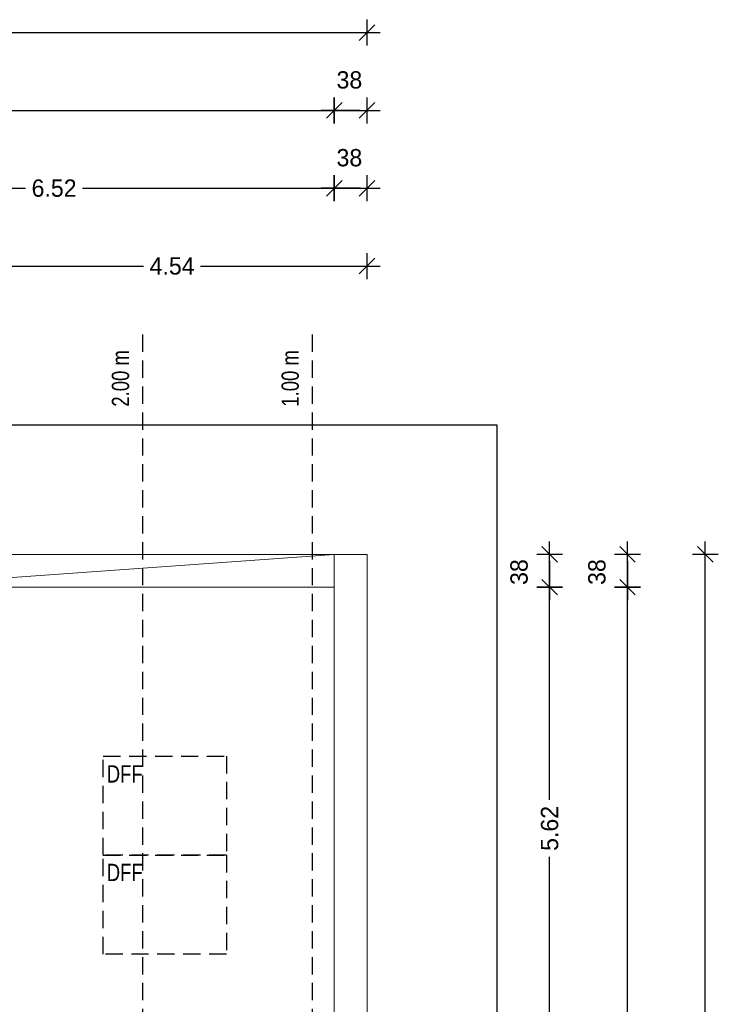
# Model space of a CAD drawing. Header units: metres. Extents: x 154.8 to 176.9, y 22.9 to 52.7.
# Tile 6 of 6: x 168.8 to 176.9, y 41.3 to 52.7. Entities that reach past the tile are written whole.
import ezdxf

# ---------------------------------------------------------------- set-up
doc = ezdxf.new("R2010")
doc.units = ezdxf.units.M
doc.header["$XCLIPFRAME"] = 2
doc.header["$PDMODE"] = 65
for name, pattern in [('AUSGEZOGEN', [0]), ('PUNKT2_S9', [0.1, 0, -0.1]), ('VERDECKT2_S2', [0.27, 0.2, -0.07])]:
    doc.linetypes.add(name, pattern=pattern)
for name, color, linetype, lineweight in [('Allgemein01', 7, 'AUSGEZOGEN', 13), ('Allgemein03', 7, 'AUSGEZOGEN', 25), ('Beschriften', 7, 'AUSGEZOGEN', 13), ('Pfosten_ Stützen', 7, 'AUSGEZOGEN', 13), ('Standard', 7, 'AUSGEZOGEN', 25), ('Wand Holz tragend', 7, 'AUSGEZOGEN', 13)]:
    doc.layers.add(name, color=color, linetype=linetype, lineweight=lineweight)
doc.styles.add('Posterama Text Light', font='txt')
doc.dimstyles.new('DIMSTYLE_4', dxfattribs={"dimtxt": 0.2, "dimasz": 0.3, "dimexe": 0, "dimexo": 1e-06, "dimgap": 0.1, "dimtad": 2, "dimdec": 1, "dimlfac": 100, "dimrnd": 0.5, "dimzin": 0, "dimdsep": 46, "dimtxsty": 'Posterama Text Light', "dimblk1": 'ALL_ML_STRICH', "dimblk2": 'ALL_ML_STRICH', "dimsah": 1, "dimcen": 0, "dimse1": 1, "dimse2": 1, "dimclrd": 7, "dimclre": 7, "dimclrt": 7, "dimadec": 0, "dimazin": 0, "dimtfac": 1, "dimtdec": 0, "dimtix": 1, "dimtmove": 2, "dimatfit": 3, "dimfxl": 0, "dimtvp": 1.2, "dimtzin": 0, "dimlwd": 0, "dimlwe": 25, "dimarcsym": 0})
doc.dimstyles.new('DIMSTYLE_6', dxfattribs={"dimtxt": 0.2, "dimasz": 0.3, "dimexe": 0, "dimexo": 1e-06, "dimgap": 0.1, "dimtad": 0, "dimrnd": 0.005, "dimzin": 0, "dimdsep": 46, "dimtxsty": 'Posterama Text Light', "dimblk1": 'ALL_ML_STRICH', "dimblk2": 'ALL_ML_STRICH', "dimsah": 1, "dimcen": 0, "dimse1": 1, "dimse2": 1, "dimclrd": 7, "dimclre": 7, "dimclrt": 7, "dimadec": 0, "dimazin": 0, "dimtfac": 1, "dimtdec": 0, "dimtix": 1, "dimtmove": 2, "dimatfit": 3, "dimfxl": 0, "dimtzin": 0, "dimlwd": 0, "dimlwe": 25, "dimarcsym": 0})
doc.dimstyles.new('DIMSTYLE_7', dxfattribs={"dimtxt": 0.2, "dimasz": 0.3, "dimexe": 0, "dimexo": 1e-06, "dimgap": 0.1, "dimtad": 0, "dimdec": 3, "dimrnd": 0.005, "dimzin": 0, "dimdsep": 46, "dimtxsty": 'Posterama Text Light', "dimblk1": 'ALL_ML_STRICH', "dimblk2": 'ALL_ML_STRICH', "dimsah": 1, "dimcen": 0, "dimse1": 1, "dimse2": 1, "dimclrd": 7, "dimclre": 7, "dimclrt": 7, "dimadec": 0, "dimazin": 0, "dimtfac": 1, "dimtdec": 0, "dimtix": 1, "dimtmove": 2, "dimatfit": 3, "dimfxl": 0, "dimtzin": 0, "dimlwd": 0, "dimlwe": 25, "dimarcsym": 0})
picture_1 = doc.add_image_def('image1.jpg', size_in_pixel=(256, 256))

# ---------------------------------------------------------------- blocks, each defined once
blk = doc.blocks.new('ALL_ML_STRICH')
at = {"color": 0, "linetype": 'ByBlock', "lineweight": -2}
for p, q in [((0, -0.5), (0, 0.5)), ((-1, 0), (0.5, 0)), ((-0.3, -0.3), (0.3, 0.3))]:
    blk.add_line(p, q, dxfattribs=at)
blk = doc.blocks.new('*D12')
at = {"layer": 'DEFPOINTS', "color": 7, "linetype": 'AUSGEZOGEN', "lineweight": 25}
for p in [(172.418, 46.105), (172.418, 40.485), (174.909, 40.485)]:
    blk.add_point(p, dxfattribs=at)
at = {"layer": 'Standard', "color": 7, "linetype": 'AUSGEZOGEN', "lineweight": -2}
for p, q in [((174.909, 43.645), (174.909, 46.105)), ((174.909, 40.485), (174.909, 42.985))]:
    blk.add_line(p, q, dxfattribs=at)
at = {"layer": 'Standard', "color": 7, "linetype": 'AUSGEZOGEN', "lineweight": 25, "xscale": 0.3, "yscale": 0.3, "zscale": 0.3}
for p, rotation in [((174.909, 46.105), 90), ((174.909, 40.485), 270)]:
    blk.add_blockref('ALL_ML_STRICH', p, dxfattribs=dict(at, rotation=rotation))
at = {"layer": 'Standard', "color": 7, "linetype": 'AUSGEZOGEN', "lineweight": 25, "insert": (174.909, 43.315), "char_height": 0.2, "width": 0.8, "attachment_point": 5, "rotation": 90, "style": 'Posterama Text Light'}
blk.add_mtext('\\A1;{\\A1;{5.62\\H0.132000;\\S^ ;}}', dxfattribs=at)
blk = doc.blocks.new('*D13')
at = {"layer": 'DEFPOINTS', "color": 7, "linetype": 'AUSGEZOGEN', "lineweight": 25}
for p in [(172.798, 46.485), (172.418, 46.105), (174.909, 46.105)]:
    blk.add_point(p, dxfattribs=at)
at = {"layer": 'Standard', "color": 7, "linetype": 'AUSGEZOGEN', "lineweight": -2}
blk.add_line((174.909, 46.105), (174.909, 46.485), dxfattribs=at)
at = {"layer": 'Standard', "color": 7, "linetype": 'AUSGEZOGEN', "lineweight": 25, "xscale": 0.3, "yscale": 0.3, "zscale": 0.3}
for p, rotation in [((174.909, 46.485), 90), ((174.909, 46.105), 270)]:
    blk.add_blockref('ALL_ML_STRICH', p, dxfattribs=dict(at, rotation=rotation))
at = {"layer": 'Standard', "color": 7, "linetype": 'AUSGEZOGEN', "lineweight": 25, "insert": (174.556, 46.28), "char_height": 0.2, "width": 0.8, "attachment_point": 5, "rotation": 90, "style": 'Posterama Text Light'}
blk.add_mtext('\\A1;{\\A1;{38\\H0.132000;\\S^ ;}}', dxfattribs=at)
blk = doc.blocks.new('*D14')
at = {"layer": 'DEFPOINTS', "color": 7, "linetype": 'AUSGEZOGEN', "lineweight": 25}
for p in [(172.798, 46.485), (172.798, 28.482), (176.709, 28.482)]:
    blk.add_point(p, dxfattribs=at)
at = {"layer": 'Standard', "color": 7, "linetype": 'AUSGEZOGEN', "lineweight": -2}
for p, q in [((176.709, 37.982), (176.709, 46.485)), ((176.709, 28.482), (176.709, 37.042))]:
    blk.add_line(p, q, dxfattribs=at)
at = {"layer": 'Standard', "color": 7, "linetype": 'AUSGEZOGEN', "lineweight": 25, "xscale": 0.3, "yscale": 0.3, "zscale": 0.3}
for p, rotation in [((176.709, 46.485), 90), ((176.709, 28.482), 270)]:
    blk.add_blockref('ALL_ML_STRICH', p, dxfattribs=dict(at, rotation=rotation))
at = {"layer": 'Standard', "color": 7, "linetype": 'AUSGEZOGEN', "lineweight": 25, "insert": (176.709, 37.512), "char_height": 0.2, "width": 1.2, "attachment_point": 5, "rotation": 90, "style": 'Posterama Text Light'}
blk.add_mtext('\\A1;{\\A1;{18.00\\H0.132000;\\S5^ ;}}', dxfattribs=at)
blk = doc.blocks.new('*D21')
at = {"layer": 'DEFPOINTS', "color": 7, "linetype": 'AUSGEZOGEN', "lineweight": 25}
for p in [(158.798, 52.52), (158.798, 46.485), (172.798, 46.485)]:
    blk.add_point(p, dxfattribs=at)
at = {"layer": 'Standard', "color": 7, "linetype": 'AUSGEZOGEN', "lineweight": -2}
for p, q in [((158.798, 52.52), (165.41, 52.52)), ((166.21, 52.52), (172.798, 52.52))]:
    blk.add_line(p, q, dxfattribs=at)
at = {"layer": 'Standard', "color": 7, "linetype": 'AUSGEZOGEN', "lineweight": 25, "xscale": 0.3, "yscale": 0.3, "zscale": 0.3, "rotation": 180}
blk.add_blockref('ALL_ML_STRICH', (158.798, 52.52), dxfattribs=at)
at = {"layer": 'Standard', "color": 7, "linetype": 'AUSGEZOGEN', "lineweight": 25, "xscale": 0.3, "yscale": 0.3, "zscale": 0.3}
blk.add_blockref('ALL_ML_STRICH', (172.798, 52.52), dxfattribs=at)
at = {"layer": 'Standard', "color": 7, "linetype": 'AUSGEZOGEN', "lineweight": 25, "insert": (165.81, 52.52), "char_height": 0.2, "width": 1, "attachment_point": 5, "style": 'Posterama Text Light'}
blk.add_mtext('\\A1;{\\A1;{14.00\\H0.132000;\\S^ ;}}', dxfattribs=at)
blk = doc.blocks.new('*D31')
at = {"layer": 'DEFPOINTS', "color": 7, "linetype": 'AUSGEZOGEN', "lineweight": 25}
for p in [(159.178, 51.62), (159.178, 46.105), (172.418, 46.105)]:
    blk.add_point(p, dxfattribs=at)
at = {"layer": 'Standard', "color": 7, "linetype": 'AUSGEZOGEN', "lineweight": -2}
for p, q in [((159.178, 51.62), (165.443, 51.62)), ((166.243, 51.62), (172.418, 51.62))]:
    blk.add_line(p, q, dxfattribs=at)
at = {"layer": 'Standard', "color": 7, "linetype": 'AUSGEZOGEN', "lineweight": 25, "xscale": 0.3, "yscale": 0.3, "zscale": 0.3, "rotation": 180}
blk.add_blockref('ALL_ML_STRICH', (159.178, 51.62), dxfattribs=at)
at = {"layer": 'Standard', "color": 7, "linetype": 'AUSGEZOGEN', "lineweight": 25, "xscale": 0.3, "yscale": 0.3, "zscale": 0.3}
blk.add_blockref('ALL_ML_STRICH', (172.418, 51.62), dxfattribs=at)
at = {"layer": 'Standard', "color": 7, "linetype": 'AUSGEZOGEN', "lineweight": 25, "insert": (165.843, 51.62), "char_height": 0.2, "width": 1, "attachment_point": 5, "style": 'Posterama Text Light'}
blk.add_mtext('\\A1;{\\A1;{13.24\\H0.132000;\\S^ ;}}', dxfattribs=at)
blk = doc.blocks.new('*D32')
at = {"layer": 'DEFPOINTS', "color": 7, "linetype": 'AUSGEZOGEN', "lineweight": 25}
for p in [(172.418, 51.62), (172.798, 46.485), (172.418, 46.105)]:
    blk.add_point(p, dxfattribs=at)
at = {"layer": 'Standard', "color": 7, "linetype": 'AUSGEZOGEN', "lineweight": -2}
blk.add_line((172.418, 51.62), (172.798, 51.62), dxfattribs=at)
at = {"layer": 'Standard', "color": 7, "linetype": 'AUSGEZOGEN', "lineweight": 25, "xscale": 0.3, "yscale": 0.3, "zscale": 0.3, "rotation": 180}
blk.add_blockref('ALL_ML_STRICH', (172.418, 51.62), dxfattribs=at)
at = {"layer": 'Standard', "color": 7, "linetype": 'AUSGEZOGEN', "lineweight": 25, "xscale": 0.3, "yscale": 0.3, "zscale": 0.3}
blk.add_blockref('ALL_ML_STRICH', (172.798, 51.62), dxfattribs=at)
at = {"layer": 'Standard', "color": 7, "linetype": 'AUSGEZOGEN', "lineweight": 25, "insert": (172.593, 51.972), "char_height": 0.2, "width": 0.8, "attachment_point": 5, "style": 'Posterama Text Light'}
blk.add_mtext('\\A1;{\\A1;{38\\H0.132000;\\S^ ;}}', dxfattribs=at)
blk = doc.blocks.new('*D37')
at = {"layer": 'DEFPOINTS', "color": 7, "linetype": 'AUSGEZOGEN', "lineweight": 25}
for p in [(168.258, 49.82), (168.258, 46.485), (172.798, 46.485)]:
    blk.add_point(p, dxfattribs=at)
at = {"layer": 'Standard', "color": 7, "linetype": 'AUSGEZOGEN', "lineweight": -2}
for p, q in [((168.258, 49.82), (170.213, 49.82)), ((170.873, 49.82), (172.798, 49.82))]:
    blk.add_line(p, q, dxfattribs=at)
at = {"layer": 'Standard', "color": 7, "linetype": 'AUSGEZOGEN', "lineweight": 25, "xscale": 0.3, "yscale": 0.3, "zscale": 0.3, "rotation": 180}
blk.add_blockref('ALL_ML_STRICH', (168.258, 49.82), dxfattribs=at)
at = {"layer": 'Standard', "color": 7, "linetype": 'AUSGEZOGEN', "lineweight": 25, "xscale": 0.3, "yscale": 0.3, "zscale": 0.3}
blk.add_blockref('ALL_ML_STRICH', (172.798, 49.82), dxfattribs=at)
at = {"layer": 'Standard', "color": 7, "linetype": 'AUSGEZOGEN', "lineweight": 25, "insert": (170.543, 49.82), "char_height": 0.2, "width": 0.8, "attachment_point": 5, "style": 'Posterama Text Light'}
blk.add_mtext('\\A1;{\\A1;{4.54\\H0.132000;\\S^ ;}}', dxfattribs=at)
blk = doc.blocks.new('*D47')
at = {"layer": 'DEFPOINTS', "color": 7, "linetype": 'AUSGEZOGEN', "lineweight": 25}
for p in [(172.418, 46.105), (172.418, 28.862), (175.809, 28.862)]:
    blk.add_point(p, dxfattribs=at)
at = {"layer": 'Standard', "color": 7, "linetype": 'AUSGEZOGEN', "lineweight": -2}
for p, q in [((175.809, 38.032), (175.809, 46.105)), ((175.809, 28.862), (175.809, 37.092))]:
    blk.add_line(p, q, dxfattribs=at)
at = {"layer": 'Standard', "color": 7, "linetype": 'AUSGEZOGEN', "lineweight": 25, "xscale": 0.3, "yscale": 0.3, "zscale": 0.3}
for p, rotation in [((175.809, 46.105), 90), ((175.809, 28.862), 270)]:
    blk.add_blockref('ALL_ML_STRICH', p, dxfattribs=dict(at, rotation=rotation))
at = {"layer": 'Standard', "color": 7, "linetype": 'AUSGEZOGEN', "lineweight": 25, "insert": (175.809, 37.562), "char_height": 0.2, "width": 1.2, "attachment_point": 5, "rotation": 90, "style": 'Posterama Text Light'}
blk.add_mtext('\\A1;{\\A1;{17.24\\H0.132000;\\S5^ ;}}', dxfattribs=at)
blk = doc.blocks.new('*D48')
at = {"layer": 'DEFPOINTS', "color": 7, "linetype": 'AUSGEZOGEN', "lineweight": 25}
for p in [(172.798, 46.485), (172.418, 46.105), (175.809, 46.105)]:
    blk.add_point(p, dxfattribs=at)
at = {"layer": 'Standard', "color": 7, "linetype": 'AUSGEZOGEN', "lineweight": -2}
blk.add_line((175.809, 46.105), (175.809, 46.485), dxfattribs=at)
at = {"layer": 'Standard', "color": 7, "linetype": 'AUSGEZOGEN', "lineweight": 25, "xscale": 0.3, "yscale": 0.3, "zscale": 0.3}
for p, rotation in [((175.809, 46.485), 90), ((175.809, 46.105), 270)]:
    blk.add_blockref('ALL_ML_STRICH', p, dxfattribs=dict(at, rotation=rotation))
at = {"layer": 'Standard', "color": 7, "linetype": 'AUSGEZOGEN', "lineweight": 25, "insert": (175.456, 46.28), "char_height": 0.2, "width": 0.8, "attachment_point": 5, "rotation": 90, "style": 'Posterama Text Light'}
blk.add_mtext('\\A1;{\\A1;{38\\H0.132000;\\S^ ;}}', dxfattribs=at)
blk = doc.blocks.new('*D55')
at = {"layer": 'DEFPOINTS', "color": 7, "linetype": 'AUSGEZOGEN', "lineweight": 25}
for p in [(165.898, 50.72), (165.898, 46.105), (172.418, 46.105)]:
    blk.add_point(p, dxfattribs=at)
at = {"layer": 'Standard', "color": 7, "linetype": 'AUSGEZOGEN', "lineweight": -2}
for p, q in [((165.898, 50.72), (168.848, 50.72)), ((169.508, 50.72), (172.418, 50.72))]:
    blk.add_line(p, q, dxfattribs=at)
at = {"layer": 'Standard', "color": 7, "linetype": 'AUSGEZOGEN', "lineweight": 25, "xscale": 0.3, "yscale": 0.3, "zscale": 0.3, "rotation": 180}
blk.add_blockref('ALL_ML_STRICH', (165.898, 50.72), dxfattribs=at)
at = {"layer": 'Standard', "color": 7, "linetype": 'AUSGEZOGEN', "lineweight": 25, "xscale": 0.3, "yscale": 0.3, "zscale": 0.3}
blk.add_blockref('ALL_ML_STRICH', (172.418, 50.72), dxfattribs=at)
at = {"layer": 'Standard', "color": 7, "linetype": 'AUSGEZOGEN', "lineweight": 25, "insert": (169.178, 50.72), "char_height": 0.2, "width": 0.8, "attachment_point": 5, "style": 'Posterama Text Light'}
blk.add_mtext('\\A1;{\\A1;{6.52\\H0.132000;\\S^ ;}}', dxfattribs=at)
blk = doc.blocks.new('*D56')
at = {"layer": 'DEFPOINTS', "color": 7, "linetype": 'AUSGEZOGEN', "lineweight": 25}
for p in [(172.418, 50.72), (172.798, 46.485), (172.418, 46.105)]:
    blk.add_point(p, dxfattribs=at)
at = {"layer": 'Standard', "color": 7, "linetype": 'AUSGEZOGEN', "lineweight": -2}
blk.add_line((172.418, 50.72), (172.798, 50.72), dxfattribs=at)
at = {"layer": 'Standard', "color": 7, "linetype": 'AUSGEZOGEN', "lineweight": 25, "xscale": 0.3, "yscale": 0.3, "zscale": 0.3, "rotation": 180}
blk.add_blockref('ALL_ML_STRICH', (172.418, 50.72), dxfattribs=at)
at = {"layer": 'Standard', "color": 7, "linetype": 'AUSGEZOGEN', "lineweight": 25, "xscale": 0.3, "yscale": 0.3, "zscale": 0.3}
blk.add_blockref('ALL_ML_STRICH', (172.798, 50.72), dxfattribs=at)
at = {"layer": 'Standard', "color": 7, "linetype": 'AUSGEZOGEN', "lineweight": 25, "insert": (172.593, 51.072), "char_height": 0.2, "width": 0.8, "attachment_point": 5, "style": 'Posterama Text Light'}
blk.add_mtext('\\A1;{\\A1;{38\\H0.132000;\\S^ ;}}', dxfattribs=at)

msp = doc.modelspace()

# ---------------------------------------------------------------- linework, layer by layer
at = {"layer": 'Allgemein01', "color": 7, "linetype": 'VERDECKT2_S2', "lineweight": 25}
for p, q in [((170.1993, 49.0267), (170.1993, 26.6948)), ((172.1619, 49.0267), (172.1619, 26.6948))]:
    msp.add_line(p, q, dxfattribs=at)
at = {"layer": 'Allgemein01', "color": 7, "linetype": 'PUNKT2_S9', "lineweight": 13}
msp.add_line((172.4178, 28.8619), (172.4178, 46.1048), dxfattribs=at)
at = {"layer": 'Allgemein03', "color": 7, "linetype": 'AUSGEZOGEN', "lineweight": 25}
for p, q in [((157.2978, 47.9848), (174.2978, 47.9848)), ((174.2978, 47.9848), (174.2978, 26.9819))]:
    msp.add_line(p, q, dxfattribs=at)
at = {"layer": 'Allgemein03', "color": 7, "linetype": 'VERDECKT2_S2', "lineweight": 25}
for points in [[(169.7458, 44.1517), (171.1714, 44.1517), (171.1714, 43.0067), (169.7458, 43.0067), (169.7458, 44.1517)], [(169.7458, 43.0067), (171.1714, 43.0067), (171.1714, 41.8617), (169.7458, 41.8617), (169.7458, 43.0067)]]:
    msp.add_lwpolyline(points, close=True, dxfattribs=at)

# ---------------------------------------------------------------- texts
at = {"layer": 'Beschriften', "color": 7, "linetype": 'AUSGEZOGEN', "lineweight": 25, "char_height": 0.2, "attachment_point": 7, "rotation": 90.00135, "style": 'Posterama Text Light'}
for s, insert, width in [('\\A1;{\\fPosterama Text Light|i0|b0;\\H0.200000;\\W0.800000;\\C7;2.00 m}\\P', (170.0484, 48.1933), 0.802667), ('\\A1;{\\fPosterama Text Light|i0|b0;\\H0.200000;\\W0.800000;\\C7;1.00 m}\\P', (172.011, 48.1933), 0.76)]:
    msp.add_mtext(s, dxfattribs=dict(at, insert=insert, width=width))
at = {"layer": 'Pfosten_ Stützen', "color": 7, "linetype": 'AUSGEZOGEN', "lineweight": 25, "char_height": 0.2, "width": 0.485333, "attachment_point": 8, "style": 'Posterama Text Light'}
for insert in [(169.9952, 43.8455), (169.9952, 42.7055)]:
    msp.add_mtext('\\A1;{\\fPosterama Text Light|i0|b0;\\H0.200000;\\W0.800000;\\C7;DFF}\\P', dxfattribs=dict(at, insert=insert))

# ---------------------------------------------------------------- dimensions: what is measured, and where the dimension line sits
at = {"layer": 'Standard', "color": 7, "linetype": 'AUSGEZOGEN', "lineweight": 25}
for base, p1, p2, dimstyle, picture, middle in [((172.7978, 52.5196), (158.7978, 46.4848), (172.7978, 46.4848), 'DIMSTYLE_6', '*D21', (165.8096, 52.5196)), ((172.7978, 51.6196), (172.4178, 46.1048), (172.7978, 46.4848), 'DIMSTYLE_4', '*D32', (172.5932, 51.9724)), ((172.4178, 51.6196), (159.1778, 46.1048), (172.4178, 46.1048), 'DIMSTYLE_6', '*D31', (165.8434, 51.6196)), ((172.7978, 50.7196), (172.4178, 46.1048), (172.7978, 46.4848), 'DIMSTYLE_4', '*D56', (172.5932, 51.0724)), ((172.4178, 50.7196), (165.8978, 46.1048), (172.4178, 46.1048), 'DIMSTYLE_6', '*D55', (169.1784, 50.7196)), ((172.7978, 49.8196), (168.2578, 46.4848), (172.7978, 46.4848), 'DIMSTYLE_6', '*D37', (170.543, 49.8196))]:
    dim = msp.add_linear_dim(base=base, p1=p1, p2=p2, dimstyle=dimstyle, override={"dimpost": '<>', "dimclrd": 7, "dimclre": 7, "dimclrt": 7, "dimlwd": 0, "dimlwe": 25}, dxfattribs=at)
    dim.commit()
    dim.dimension.update_dxf_attribs({"geometry": picture, "text_midpoint": middle, "dimtype": 160})
for base, p1, p2, dimstyle, picture, middle in [((174.9092, 46.4848), (172.4178, 46.1048), (172.7978, 46.4848), 'DIMSTYLE_4', '*D13', (174.5564, 46.2803)), ((175.8092, 46.4848), (172.4178, 46.1048), (172.7978, 46.4848), 'DIMSTYLE_4', '*D48', (175.4564, 46.2803)), ((176.7092, 46.4848), (172.7978, 28.4819), (172.7978, 46.4848), 'DIMSTYLE_7', '*D14', (176.7092, 37.5121)), ((174.9092, 46.1048), (172.4178, 40.4848), (172.4178, 46.1048), 'DIMSTYLE_6', '*D12', (174.9092, 43.3155)), ((175.8092, 46.1048), (172.4178, 28.8619), (172.4178, 46.1048), 'DIMSTYLE_7', '*D47', (175.8092, 37.5615))]:
    dim = msp.add_linear_dim(base=base, p1=p1, p2=p2, angle=90, dimstyle=dimstyle, override={"dimpost": '<>', "dimclrd": 7, "dimclre": 7, "dimclrt": 7, "dimlwd": 0, "dimlwe": 25}, dxfattribs=at)
    dim.commit()
    dim.dimension.update_dxf_attribs({"geometry": picture, "text_midpoint": middle, "dimtype": 160})

# ---------------------------------------------------------------- pictures from other files: only their frames are drawn
at = {"layer": 'Wand Holz tragend', "lineweight": 18}
image = msp.add_image(picture_1, insert=(172.4178, 46.4848), size_in_units=(2.56, 2.56), rotation=-180, dxfattribs=at)
image.set_boundary_path([(907.5, 255.5), (1361.5, 255.5), (1361.5, 217.5), (907.5, 217.5), (907.5, 255.5), (529, 217.5), (529, 255.5), (794, 255.5), (794, 217.5), (529, 217.5), (-0.5, 255.5), (415.5, 255.5), (415.5, 217.5), (-0.5, 217.5), (-0.5, 255.5), (529, 217.5), (907.5, 255.5)])
image.dxf.flags = 15
image = msp.add_image(picture_1, insert=(172.7978, 28.4819), size_in_units=(2.56, 2.56), rotation=90, dxfattribs=at)
image.set_boundary_path([(-0.5, 255.5), (1799.786, 255.5), (1799.786, 217.5), (-0.5, 217.5), (-0.5, 255.5)])
image.dxf.flags = 15

doc.saveas('drawing.dxf')
